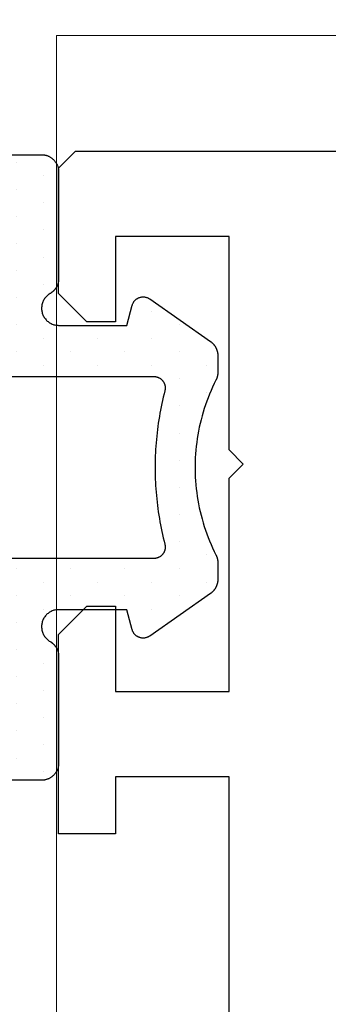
# Model space of a CAD drawing. Extents: x 4615668 to 9294084, y 5325188 to 10688993.
# Tile 101 of 256: x 4635736.965 to 4635737.508, y 5331665.268 to 5331666.999. Entities that reach past the tile are written whole.
import ezdxf
from ezdxf import colors
from ezdxf.entities.mleader import LeaderData, LeaderLine
from ezdxf.math import Vec2, Vec3

# ---------------------------------------------------------------- set-up
doc = ezdxf.new("R2010")
doc.units = 0
doc.header["$MEASUREMENT"] = 0
doc.layers.add('A_wymiary', color=152, linetype='Continuous', lineweight=5)
doc.layers.add('Wymiat 100', color=251, linetype='Continuous', lineweight=5)
for name, color, linetype in [('CrossSectionsGums', 7, 'Continuous'), ('CrossSectionsProfils', 7, 'Continuous'), ('OPIS', 7, 'Continuous'), ('STOLARKA', 4, 'Continuous')]:
    doc.layers.add(name, color=color, linetype=linetype)
doc.styles.get("Standard").update_dxf_attribs({"font": 'txt.shx'})

# ---------------------------------------------------------------- blocks, each defined once
blk = doc.blocks.new('K43_2153_X', base_point=(858.06159, 1427.40338))
at = {"layer": 'CrossSectionsProfils', "flags": 128}
blk.add_lwpolyline([(856.05942, 1420.90338), (856.05942, 1413.40349), (854.05942, 1413.40349), (854.05942, 1414.40349), (853.05942, 1414.40349), (853.05942, 1410.90326), (853.55942, 1410.40326), (854.05942, 1410.40326), (854.05942, 1411.90349), (856.05942, 1411.90349), (856.05942, 1408.15349), (856.30942, 1407.90349), (856.05942, 1407.65349), (856.05942, 1403.90349), (854.05942, 1403.90349), (854.05942, 1405.40326), (853.55942, 1405.40326), (853.05942, 1404.90326), (853.05942, 1402.70317), (853.35942, 1402.40317), (942.05942, 1402.40317)], dxfattribs=at)
blk = doc.blocks.new('Hatch19038', base_point=(6840.81, 665.518))
at = {"layer": 'CrossSectionsGums', "color": 8}
for p, q in [((6270.288, 677.449), (6270.288, 677.449)), ((6270.764, 677.449), (6270.764, 677.449)), ((6273.145, 677.449), (6273.145, 677.449)), ((6275.05, 677.449), (6275.05, 677.449)), ((6277.431, 677.449), (6277.431, 677.449)), ((6279.812, 677.449), (6279.812, 677.449)), ((6282.194, 677.449), (6282.194, 677.449)), ((6270.526, 676.973), (6270.526, 676.973)), ((6271.002, 676.973), (6271.002, 676.973)), ((6271.479, 676.973), (6271.479, 676.973)), ((6272.907, 676.973), (6272.907, 676.973)), ((6273.384, 676.973), (6273.384, 676.973)), ((6274.812, 676.973), (6274.812, 676.973)), ((6275.289, 676.973), (6275.289, 676.973)), ((6275.765, 676.973), (6275.765, 676.973)), ((6277.193, 676.973), (6277.193, 676.973)), ((6277.67, 676.973), (6277.67, 676.973)), ((6279.575, 676.973), (6279.575, 676.973)), ((6280.051, 676.973), (6280.051, 676.973)), ((6281.48, 676.973), (6281.48, 676.973)), ((6281.956, 676.973), (6281.956, 676.973)), ((6282.432, 676.973), (6282.432, 676.973)), ((6270.764, 676.496), (6270.764, 676.496)), ((6271.24, 676.496), (6271.24, 676.496)), ((6271.716, 676.496), (6271.716, 676.496)), ((6272.193, 676.496), (6272.193, 676.496)), ((6272.669, 676.496), (6272.669, 676.496)), ((6273.146, 676.496), (6273.146, 676.496)), ((6273.622, 676.496), (6273.622, 676.496)), ((6274.574, 676.496), (6274.574, 676.496)), ((6275.05, 676.496), (6275.05, 676.496)), ((6275.526, 676.496), (6275.526, 676.496)), ((6276.955, 676.496), (6276.955, 676.496)), ((6277.432, 676.496), (6277.432, 676.496)), ((6277.908, 676.496), (6277.908, 676.496)), ((6279.336, 676.496), (6279.336, 676.496)), ((6279.813, 676.496), (6279.813, 676.496)), ((6280.289, 676.496), (6280.289, 676.496)), ((6280.765, 676.496), (6280.765, 676.496)), ((6281.242, 676.496), (6281.242, 676.496)), ((6281.718, 676.496), (6281.718, 676.496)), ((6271.002, 676.02), (6271.002, 676.02)), ((6271.478, 676.02), (6271.478, 676.02)), ((6271.955, 676.02), (6271.955, 676.02)), ((6272.431, 676.02), (6272.431, 676.02)), ((6272.907, 676.02), (6272.907, 676.02)), ((6273.383, 676.02), (6273.383, 676.02)), ((6273.859, 676.02), (6273.859, 676.02)), ((6274.336, 676.02), (6274.336, 676.02)), ((6274.812, 676.02), (6274.812, 676.02)), ((6275.288, 676.02), (6275.288, 676.02)), ((6275.765, 676.02), (6275.765, 676.02)), ((6276.241, 676.02), (6276.241, 676.02)), ((6276.717, 676.02), (6276.717, 676.02)), ((6277.193, 676.02), (6277.193, 676.02)), ((6277.669, 676.02), (6277.669, 676.02)), ((6278.146, 676.02), (6278.146, 676.02)), ((6278.622, 676.02), (6278.622, 676.02)), ((6279.098, 676.02), (6279.098, 676.02)), ((6279.575, 676.02), (6279.575, 676.02)), ((6280.051, 676.02), (6280.051, 676.02)), ((6280.527, 676.02), (6280.527, 676.02)), ((6281.003, 676.02), (6281.003, 676.02)), ((6281.479, 676.02), (6281.479, 676.02)), ((6271.24, 675.544), (6271.24, 675.544)), ((6271.717, 675.544), (6271.717, 675.544)), ((6272.193, 675.544), (6272.193, 675.544)), ((6272.669, 675.544), (6272.669, 675.544)), ((6273.146, 675.544), (6273.146, 675.544)), ((6273.622, 675.544), (6273.622, 675.544)), ((6274.098, 675.544), (6274.098, 675.544)), ((6274.574, 675.544), (6274.574, 675.544)), ((6275.05, 675.544), (6275.05, 675.544)), ((6275.527, 675.544), (6275.527, 675.544)), ((6276.003, 675.544), (6276.003, 675.544)), ((6276.479, 675.544), (6276.479, 675.544)), ((6276.956, 675.544), (6276.956, 675.544)), ((6277.432, 675.544), (6277.432, 675.544)), ((6277.908, 675.544), (6277.908, 675.544)), ((6278.384, 675.544), (6278.384, 675.544)), ((6278.86, 675.544), (6278.86, 675.544)), ((6279.337, 675.544), (6279.337, 675.544)), ((6279.813, 675.544), (6279.813, 675.544)), ((6280.289, 675.544), (6280.289, 675.544)), ((6280.766, 675.544), (6280.766, 675.544)), ((6281.242, 675.544), (6281.242, 675.544)), ((6281.718, 675.544), (6281.718, 675.544)), ((6271.002, 675.068), (6271.002, 675.068)), ((6271.479, 675.068), (6271.479, 675.068)), ((6271.955, 675.068), (6271.955, 675.068)), ((6272.431, 675.068), (6272.431, 675.068)), ((6272.907, 675.068), (6272.907, 675.068)), ((6273.383, 675.068), (6273.383, 675.068)), ((6273.86, 675.068), (6273.86, 675.068)), ((6274.336, 675.068), (6274.336, 675.068)), ((6274.812, 675.068), (6274.812, 675.068)), ((6275.289, 675.068), (6275.289, 675.068)), ((6275.765, 675.068), (6275.765, 675.068)), ((6276.241, 675.068), (6276.241, 675.068)), ((6276.717, 675.068), (6276.717, 675.068)), ((6277.193, 675.068), (6277.193, 675.068)), ((6277.669, 675.068), (6277.669, 675.068)), ((6278.146, 675.068), (6278.146, 675.068)), ((6278.622, 675.068), (6278.622, 675.068)), ((6279.099, 675.068), (6279.099, 675.068)), ((6279.575, 675.068), (6279.575, 675.068)), ((6280.051, 675.068), (6280.051, 675.068)), ((6280.527, 675.068), (6280.527, 675.068)), ((6281.003, 675.068), (6281.003, 675.068)), ((6281.479, 675.068), (6281.479, 675.068)), ((6271.24, 674.591), (6271.24, 674.591)), ((6271.716, 674.591), (6271.716, 674.591)), ((6272.193, 674.591), (6272.193, 674.591)), ((6272.669, 674.591), (6272.669, 674.591)), ((6273.145, 674.591), (6273.145, 674.591)), ((6273.622, 674.591), (6273.622, 674.591)), ((6274.098, 674.591), (6274.098, 674.591)), ((6274.574, 674.591), (6274.574, 674.591)), ((6275.05, 674.591), (6275.05, 674.591)), ((6275.526, 674.591), (6275.526, 674.591)), ((6276.002, 674.591), (6276.002, 674.591)), ((6276.479, 674.591), (6276.479, 674.591)), ((6276.955, 674.591), (6276.955, 674.591)), ((6277.431, 674.591), (6277.431, 674.591)), ((6277.908, 674.591), (6277.908, 674.591)), ((6278.384, 674.591), (6278.384, 674.591)), ((6278.86, 674.591), (6278.86, 674.591)), ((6279.336, 674.591), (6279.336, 674.591)), ((6279.812, 674.591), (6279.812, 674.591)), ((6280.289, 674.591), (6280.289, 674.591)), ((6280.765, 674.591), (6280.765, 674.591)), ((6281.241, 674.591), (6281.241, 674.591)), ((6281.718, 674.591), (6281.718, 674.591)), ((6271.002, 674.115), (6271.002, 674.115)), ((6271.479, 674.115), (6271.479, 674.115)), ((6271.955, 674.115), (6271.955, 674.115)), ((6272.431, 674.115), (6272.431, 674.115)), ((6272.907, 674.115), (6272.907, 674.115)), ((6273.384, 674.115), (6273.384, 674.115)), ((6273.86, 674.115), (6273.86, 674.115)), ((6274.336, 674.115), (6274.336, 674.115)), ((6274.812, 674.115), (6274.812, 674.115)), ((6275.289, 674.115), (6275.289, 674.115)), ((6275.765, 674.115), (6275.765, 674.115)), ((6276.241, 674.115), (6276.241, 674.115)), ((6276.717, 674.115), (6276.717, 674.115)), ((6277.193, 674.115), (6277.193, 674.115)), ((6277.67, 674.115), (6277.67, 674.115)), ((6278.146, 674.115), (6278.146, 674.115)), ((6278.623, 674.115), (6278.623, 674.115)), ((6279.099, 674.115), (6279.099, 674.115)), ((6279.575, 674.115), (6279.575, 674.115)), ((6280.051, 674.115), (6280.051, 674.115)), ((6280.527, 674.115), (6280.527, 674.115)), ((6281.003, 674.115), (6281.003, 674.115)), ((6281.48, 674.115), (6281.48, 674.115)), ((6271.24, 673.639), (6271.24, 673.639)), ((6271.717, 673.639), (6271.717, 673.639)), ((6272.193, 673.639), (6272.193, 673.639)), ((6272.669, 673.639), (6272.669, 673.639)), ((6273.146, 673.639), (6273.146, 673.639)), ((6273.622, 673.639), (6273.622, 673.639)), ((6274.098, 673.639), (6274.098, 673.639)), ((6274.574, 673.639), (6274.574, 673.639)), ((6275.05, 673.639), (6275.05, 673.639)), ((6275.526, 673.639), (6275.526, 673.639)), ((6276.003, 673.639), (6276.003, 673.639)), ((6276.479, 673.639), (6276.479, 673.639)), ((6276.955, 673.639), (6276.955, 673.639)), ((6277.432, 673.639), (6277.432, 673.639)), ((6277.908, 673.639), (6277.908, 673.639)), ((6278.384, 673.639), (6278.384, 673.639)), ((6278.86, 673.639), (6278.86, 673.639)), ((6279.336, 673.639), (6279.336, 673.639)), ((6279.813, 673.639), (6279.813, 673.639)), ((6280.289, 673.639), (6280.289, 673.639)), ((6280.765, 673.639), (6280.765, 673.639)), ((6281.242, 673.639), (6281.242, 673.639)), ((6281.718, 673.639), (6281.718, 673.639)), ((6271.002, 673.163), (6271.002, 673.163)), ((6271.479, 673.163), (6271.479, 673.163)), ((6271.955, 673.163), (6271.955, 673.163)), ((6272.431, 673.163), (6272.431, 673.163)), ((6272.907, 673.163), (6272.907, 673.163)), ((6273.383, 673.163), (6273.383, 673.163)), ((6273.859, 673.163), (6273.859, 673.163)), ((6274.336, 673.163), (6274.336, 673.163)), ((6274.812, 673.163), (6274.812, 673.163)), ((6278.146, 673.163), (6278.146, 673.163)), ((6278.622, 673.163), (6278.622, 673.163)), ((6279.098, 673.163), (6279.098, 673.163)), ((6279.575, 673.163), (6279.575, 673.163)), ((6280.051, 673.163), (6280.051, 673.163)), ((6280.527, 673.163), (6280.527, 673.163)), ((6281.003, 673.163), (6281.003, 673.163)), ((6281.479, 673.163), (6281.479, 673.163)), ((6271.241, 672.686), (6271.241, 672.686)), ((6271.717, 672.686), (6271.717, 672.686)), ((6272.193, 672.686), (6272.193, 672.686)), ((6272.669, 672.686), (6272.669, 672.686)), ((6273.146, 672.686), (6273.146, 672.686)), ((6273.622, 672.686), (6273.622, 672.686)), ((6274.098, 672.686), (6274.098, 672.686)), ((6274.574, 672.686), (6274.574, 672.686)), ((6278.384, 672.686), (6278.384, 672.686)), ((6278.86, 672.686), (6278.86, 672.686)), ((6279.337, 672.686), (6279.337, 672.686)), ((6279.813, 672.686), (6279.813, 672.686)), ((6280.289, 672.686), (6280.289, 672.686)), ((6280.766, 672.686), (6280.766, 672.686)), ((6281.242, 672.686), (6281.242, 672.686)), ((6281.718, 672.686), (6281.718, 672.686)), ((6271.002, 672.21), (6271.002, 672.21)), ((6271.479, 672.21), (6271.479, 672.21)), ((6271.955, 672.21), (6271.955, 672.21)), ((6272.431, 672.21), (6272.431, 672.21)), ((6272.907, 672.21), (6272.907, 672.21)), ((6273.383, 672.21), (6273.383, 672.21)), ((6273.86, 672.21), (6273.86, 672.21)), ((6274.336, 672.21), (6274.336, 672.21)), ((6278.146, 672.21), (6278.146, 672.21)), ((6278.622, 672.21), (6278.622, 672.21)), ((6279.099, 672.21), (6279.099, 672.21)), ((6279.575, 672.21), (6279.575, 672.21)), ((6280.051, 672.21), (6280.051, 672.21)), ((6280.527, 672.21), (6280.527, 672.21)), ((6281.003, 672.21), (6281.003, 672.21)), ((6281.479, 672.21), (6281.479, 672.21)), ((6271.24, 671.734), (6271.24, 671.734)), ((6271.716, 671.734), (6271.716, 671.734)), ((6272.193, 671.734), (6272.193, 671.734)), ((6272.669, 671.734), (6272.669, 671.734)), ((6273.145, 671.734), (6273.145, 671.734)), ((6273.622, 671.734), (6273.622, 671.734)), ((6274.098, 671.734), (6274.098, 671.734)), ((6274.574, 671.734), (6274.574, 671.734)), ((6278.384, 671.734), (6278.384, 671.734)), ((6278.86, 671.734), (6278.86, 671.734)), ((6279.336, 671.734), (6279.336, 671.734)), ((6279.812, 671.734), (6279.812, 671.734)), ((6280.289, 671.734), (6280.289, 671.734)), ((6280.765, 671.734), (6280.765, 671.734)), ((6281.241, 671.734), (6281.241, 671.734)), ((6281.718, 671.734), (6281.718, 671.734)), ((6271.002, 671.258), (6271.002, 671.258)), ((6271.479, 671.258), (6271.479, 671.258)), ((6271.955, 671.258), (6271.955, 671.258)), ((6272.431, 671.258), (6272.431, 671.258)), ((6272.907, 671.258), (6272.907, 671.258)), ((6273.384, 671.258), (6273.384, 671.258)), ((6273.86, 671.258), (6273.86, 671.258)), ((6274.336, 671.258), (6274.336, 671.258)), ((6278.146, 671.258), (6278.146, 671.258)), ((6278.623, 671.258), (6278.623, 671.258)), ((6279.099, 671.258), (6279.099, 671.258)), ((6279.575, 671.258), (6279.575, 671.258)), ((6280.051, 671.258), (6280.051, 671.258)), ((6280.527, 671.258), (6280.527, 671.258)), ((6281.003, 671.258), (6281.003, 671.258)), ((6281.48, 671.258), (6281.48, 671.258)), ((6271.24, 670.781), (6271.24, 670.781)), ((6271.717, 670.781), (6271.717, 670.781)), ((6272.193, 670.781), (6272.193, 670.781)), ((6272.669, 670.781), (6272.669, 670.781)), ((6273.146, 670.781), (6273.146, 670.781)), ((6274.098, 670.781), (6274.098, 670.781)), ((6274.574, 670.781), (6274.574, 670.781)), ((6278.384, 670.781), (6278.384, 670.781)), ((6278.86, 670.781), (6278.86, 670.781)), ((6279.336, 670.781), (6279.336, 670.781)), ((6279.813, 670.781), (6279.813, 670.781)), ((6280.289, 670.781), (6280.289, 670.781)), ((6280.765, 670.781), (6280.765, 670.781)), ((6281.242, 670.781), (6281.242, 670.781)), ((6281.718, 670.781), (6281.718, 670.781)), ((6274.336, 670.305), (6274.336, 670.305)), ((6278.146, 670.305), (6278.146, 670.305)), ((6278.622, 670.305), (6278.622, 670.305)), ((6274.098, 669.829), (6274.098, 669.829)), ((6274.574, 669.829), (6274.574, 669.829)), ((6278.384, 669.829), (6278.384, 669.829)), ((6278.86, 669.829), (6278.86, 669.829)), ((6274.336, 669.353), (6274.336, 669.353)), ((6278.146, 669.353), (6278.146, 669.353)), ((6278.622, 669.353), (6278.622, 669.353)), ((6273.622, 668.876), (6273.622, 668.876)), ((6274.098, 668.876), (6274.098, 668.876)), ((6274.574, 668.876), (6274.574, 668.876)), ((6278.384, 668.876), (6278.384, 668.876)), ((6278.86, 668.876), (6278.86, 668.876)), ((6273.859, 668.4), (6273.859, 668.4)), ((6274.335, 668.4), (6274.335, 668.4)), ((6274.812, 668.4), (6274.812, 668.4)), ((6275.288, 668.4), (6275.288, 668.4)), ((6275.765, 668.4), (6275.765, 668.4)), ((6276.241, 668.4), (6276.241, 668.4)), ((6276.717, 668.4), (6276.717, 668.4)), ((6277.193, 668.4), (6277.193, 668.4)), ((6277.669, 668.4), (6277.669, 668.4)), ((6278.146, 668.4), (6278.146, 668.4)), ((6278.622, 668.4), (6278.622, 668.4)), ((6274.574, 667.924), (6274.574, 667.924)), ((6275.05, 667.924), (6275.05, 667.924)), ((6277.908, 667.924), (6277.908, 667.924)), ((6278.384, 667.924), (6278.384, 667.924))]:
    blk.add_line(p, q, dxfattribs=at)
blk = doc.blocks.new('120483', base_point=(6270.809, 670.518))
at = {"layer": 'CrossSectionsGums', "color": 1, "flags": 128}
for points in [[(6274.401, 667.718), (6274.696, 667.718), (6274.699, 667.718), (6274.703, 667.718), (6274.706, 667.718), (6274.708, 667.718), (6274.711, 667.718), (6274.714, 667.718), (6274.717, 667.719), (6274.72, 667.719), (6274.723, 667.719), (6274.727, 667.719), (6274.729, 667.72), (6274.732, 667.72), (6274.735, 667.72), (6274.738, 667.721), (6274.741, 667.721), (6274.744, 667.722), (6274.747, 667.722), (6274.75, 667.723), (6274.753, 667.723), (6274.756, 667.724), (6274.759, 667.724), (6274.762, 667.725), (6274.765, 667.726), (6274.768, 667.726), (6274.771, 667.727), (6274.773, 667.728), (6274.776, 667.729), (6274.779, 667.729), (6274.782, 667.73), (6274.785, 667.731), (6274.788, 667.732), (6274.791, 667.733), (6274.793, 667.734), (6274.796, 667.735), (6274.799, 667.736), (6274.802, 667.737), (6274.805, 667.738), (6274.808, 667.739), (6274.811, 667.74), (6274.813, 667.741), (6274.816, 667.743), (6274.819, 667.744), (6274.821, 667.745), (6274.824, 667.746), (6274.827, 667.748), (6274.83, 667.749), (6274.832, 667.75), (6274.832, 667.75), (6274.893, 667.78), (6274.955, 667.809), (6275.017, 667.837), (6275.079, 667.863), (6275.142, 667.888), (6275.206, 667.912), (6275.27, 667.935), (6275.334, 667.956), (6275.399, 667.976), (6275.464, 667.995), (6275.53, 668.012), (6275.596, 668.029), (6275.662, 668.043), (6275.729, 668.057), (6275.795, 668.069), (6275.862, 668.08), (6275.93, 668.089), (6275.997, 668.097), (6276.064, 668.104), (6276.132, 668.109), (6276.2, 668.114), (6276.268, 668.116), (6276.336, 668.118), (6276.404, 668.118), (6276.472, 668.116), (6276.54, 668.114), (6276.607, 668.109), (6276.675, 668.104), (6276.743, 668.097), (6276.81, 668.089), (6276.877, 668.08), (6276.944, 668.069), (6277.011, 668.057), (6277.078, 668.043), (6277.144, 668.029), (6277.209, 668.012), (6277.275, 667.995), (6277.341, 667.976), (6277.405, 667.956), (6277.47, 667.935), (6277.534, 667.912), (6277.598, 667.888), (6277.661, 667.863), (6277.723, 667.837), (6277.785, 667.809), (6277.847, 667.78), (6277.907, 667.75), (6277.907, 667.75), (6277.91, 667.749), (6277.913, 667.748), (6277.916, 667.746), (6277.918, 667.745), (6277.921, 667.744), (6277.924, 667.743), (6277.926, 667.741), (6277.929, 667.74), (6277.932, 667.739), (6277.935, 667.738), (6277.938, 667.737), (6277.94, 667.736), (6277.943, 667.735), (6277.946, 667.734), (6277.949, 667.733), (6277.952, 667.732), (6277.955, 667.731), (6277.958, 667.73), (6277.96, 667.729), (6277.963, 667.729), (6277.966, 667.728), (6277.969, 667.727), (6277.972, 667.726), (6277.975, 667.726), (6277.978, 667.725), (6277.98, 667.724), (6277.983, 667.724), (6277.986, 667.723), (6277.989, 667.723), (6277.992, 667.722), (6277.996, 667.722), (6277.999, 667.721), (6278.001, 667.721), (6278.004, 667.72), (6278.007, 667.72), (6278.01, 667.72), (6278.013, 667.719), (6278.016, 667.719), (6278.019, 667.719), (6278.022, 667.719), (6278.025, 667.718), (6278.028, 667.718), (6278.031, 667.718), (6278.034, 667.718), (6278.037, 667.718), (6278.04, 667.718), (6278.043, 667.718), (6278.043, 667.718), (6278.339, 667.718), (6278.345, 667.718), (6278.351, 667.718), (6278.357, 667.718), (6278.363, 667.719), (6278.369, 667.719), (6278.375, 667.72), (6278.381, 667.721), (6278.388, 667.722), (6278.394, 667.723), (6278.399, 667.724), (6278.406, 667.725), (6278.412, 667.727), (6278.417, 667.728), (6278.423, 667.73), (6278.429, 667.732), (6278.435, 667.734), (6278.441, 667.736), (6278.446, 667.738), (6278.452, 667.74), (6278.458, 667.742), (6278.463, 667.745), (6278.469, 667.748), (6278.475, 667.75), (6278.48, 667.753), (6278.485, 667.756), (6278.491, 667.759), (6278.496, 667.762), (6278.501, 667.766), (6278.506, 667.769), (6278.511, 667.772), (6278.516, 667.776), (6278.521, 667.78), (6278.526, 667.783), (6278.531, 667.787), (6278.535, 667.791), (6278.54, 667.795), (6278.544, 667.799), (6278.549, 667.804), (6278.553, 667.808), (6278.558, 667.812), (6278.562, 667.817), (6278.565, 667.822), (6278.57, 667.826), (6278.573, 667.831), (6278.577, 667.836), (6278.581, 667.841), (6278.584, 667.846), (6278.584, 667.846), (6279.333, 668.916), (6279.338, 668.922), (6279.342, 668.929), (6279.346, 668.937), (6279.35, 668.944), (6279.354, 668.951), (6279.356, 668.959), (6279.359, 668.966), (6279.362, 668.974), (6279.364, 668.982), (6279.366, 668.99), (6279.367, 668.998), (6279.368, 669.006), (6279.369, 669.014), (6279.37, 669.023), (6279.37, 669.031), (6279.37, 669.039), (6279.369, 669.047), (6279.368, 669.055), (6279.367, 669.063), (6279.366, 669.071), (6279.364, 669.079), (6279.361, 669.087), (6279.359, 669.095), (6279.356, 669.103), (6279.353, 669.11), (6279.35, 669.118), (6279.346, 669.125), (6279.342, 669.132), (6279.338, 669.139), (6279.333, 669.146), (6279.328, 669.152), (6279.323, 669.159), (6279.318, 669.165), (6279.312, 669.171), (6279.306, 669.176), (6279.3, 669.182), (6279.294, 669.187), (6279.288, 669.192), (6279.281, 669.197), (6279.274, 669.201), (6279.267, 669.205), (6279.26, 669.209), (6279.252, 669.213), (6279.245, 669.216), (6279.237, 669.219), (6279.229, 669.221), (6279.222, 669.224), (6279.222, 669.224), (6278.87, 669.318), (6278.87, 670.518), (6278.87, 670.534), (6278.872, 670.551), (6278.874, 670.568), (6278.877, 670.584), (6278.881, 670.6), (6278.886, 670.616), (6278.892, 670.632), (6278.899, 670.647), (6278.907, 670.662), (6278.915, 670.676), (6278.924, 670.69), (6278.935, 670.704), (6278.945, 670.717), (6278.957, 670.729), (6278.969, 670.74), (6278.981, 670.751), (6278.995, 670.761), (6279.008, 670.771), (6279.022, 670.779), (6279.038, 670.787), (6279.053, 670.794), (6279.068, 670.8), (6279.084, 670.805), (6279.1, 670.81), (6279.117, 670.813), (6279.133, 670.816), (6279.15, 670.817), (6279.167, 670.818), (6279.183, 670.818), (6279.2, 670.816), (6279.216, 670.814), (6279.233, 670.811), (6279.249, 670.807), (6279.265, 670.802), (6279.281, 670.797), (6279.296, 670.79), (6279.311, 670.782), (6279.326, 670.774), (6279.339, 670.765), (6279.353, 670.755), (6279.366, 670.745), (6279.378, 670.733), (6279.39, 670.721), (6279.401, 670.709), (6279.411, 670.696), (6279.421, 670.682), (6279.43, 670.668), (6279.43, 670.668), (6279.433, 670.662), (6279.437, 670.656), (6279.44, 670.651), (6279.444, 670.645), (6279.448, 670.64), (6279.452, 670.635), (6279.456, 670.629), (6279.46, 670.624), (6279.465, 670.619), (6279.469, 670.614), (6279.474, 670.609), (6279.479, 670.604), (6279.483, 670.6), (6279.488, 670.595), (6279.493, 670.591), (6279.498, 670.587), (6279.503, 670.582), (6279.509, 670.578), (6279.514, 670.574), (6279.52, 670.57), (6279.525, 670.567), (6279.531, 670.563), (6279.537, 670.56), (6279.542, 670.556), (6279.548, 670.553), (6279.554, 670.55), (6279.56, 670.547), (6279.566, 670.544), (6279.572, 670.542), (6279.579, 670.539), (6279.584, 670.537), (6279.591, 670.534), (6279.597, 670.532), (6279.604, 670.53), (6279.61, 670.528), (6279.617, 670.527), (6279.623, 670.525), (6279.63, 670.524), (6279.636, 670.523), (6279.643, 670.521), (6279.649, 670.52), (6279.656, 670.52), (6279.663, 670.519), (6279.669, 670.518), (6279.676, 670.518), (6279.683, 670.518), (6279.689, 670.518), (6279.689, 670.518), (6281.57, 670.518), (6281.58, 670.518), (6281.59, 670.518), (6281.6, 670.519), (6281.61, 670.52), (6281.62, 670.522), (6281.629, 670.524), (6281.639, 670.526), (6281.649, 670.528), (6281.659, 670.531), (6281.668, 670.534), (6281.678, 670.538), (6281.687, 670.542), (6281.696, 670.546), (6281.705, 670.55), (6281.714, 670.555), (6281.723, 670.56), (6281.731, 670.565), (6281.74, 670.57), (6281.748, 670.576), (6281.756, 670.582), (6281.764, 670.589), (6281.771, 670.595), (6281.778, 670.602), (6281.786, 670.609), (6281.792, 670.617), (6281.799, 670.624), (6281.805, 670.632), (6281.812, 670.64), (6281.817, 670.648), (6281.823, 670.656), (6281.828, 670.665), (6281.833, 670.674), (6281.837, 670.682), (6281.842, 670.692), (6281.846, 670.701), (6281.85, 670.71), (6281.853, 670.719), (6281.856, 670.729), (6281.859, 670.739), (6281.862, 670.748), (6281.864, 670.758), (6281.866, 670.768), (6281.867, 670.778), (6281.868, 670.788), (6281.869, 670.798), (6281.87, 670.808), (6281.87, 670.818), (6281.87, 670.818), (6281.87, 675.913)], [(6270.87, 675.913), (6270.87, 670.818), (6270.87, 670.808), (6270.871, 670.798), (6270.871, 670.788), (6270.873, 670.778), (6270.874, 670.768), (6270.876, 670.758), (6270.878, 670.748), (6270.88, 670.739), (6270.883, 670.729), (6270.886, 670.719), (6270.89, 670.71), (6270.894, 670.701), (6270.897, 670.692), (6270.902, 670.682), (6270.907, 670.674), (6270.912, 670.665), (6270.917, 670.656), (6270.922, 670.648), (6270.928, 670.64), (6270.935, 670.632), (6270.941, 670.624), (6270.947, 670.617), (6270.954, 670.609), (6270.961, 670.602), (6270.969, 670.595), (6270.976, 670.589), (6270.984, 670.582), (6270.992, 670.576), (6271, 670.57), (6271.008, 670.565), (6271.017, 670.56), (6271.025, 670.555), (6271.035, 670.55), (6271.043, 670.546), (6271.053, 670.542), (6271.062, 670.538), (6271.071, 670.534), (6271.081, 670.531), (6271.09, 670.528), (6271.1, 670.526), (6271.11, 670.524), (6271.12, 670.522), (6271.13, 670.52), (6271.14, 670.519), (6271.15, 670.518), (6271.16, 670.518), (6271.17, 670.518), (6271.17, 670.518), (6273.05, 670.518), (6273.057, 670.518), (6273.063, 670.518), (6273.07, 670.518), (6273.077, 670.519), (6273.083, 670.52), (6273.09, 670.52), (6273.097, 670.521), (6273.104, 670.523), (6273.11, 670.524), (6273.117, 670.525), (6273.123, 670.527), (6273.129, 670.528), (6273.136, 670.53), (6273.142, 670.532), (6273.148, 670.534), (6273.155, 670.537), (6273.161, 670.539), (6273.167, 670.542), (6273.173, 670.544), (6273.18, 670.547), (6273.186, 670.55), (6273.191, 670.553), (6273.197, 670.556), (6273.203, 670.56), (6273.209, 670.563), (6273.214, 670.567), (6273.22, 670.57), (6273.226, 670.574), (6273.231, 670.578), (6273.236, 670.582), (6273.241, 670.587), (6273.247, 670.591), (6273.251, 670.595), (6273.256, 670.6), (6273.261, 670.604), (6273.266, 670.609), (6273.271, 670.614), (6273.275, 670.619), (6273.279, 670.624), (6273.284, 670.629), (6273.288, 670.635), (6273.292, 670.64), (6273.295, 670.645), (6273.299, 670.651), (6273.303, 670.656), (6273.307, 670.662), (6273.31, 670.668), (6273.31, 670.668), (6273.319, 670.682), (6273.328, 670.696), (6273.338, 670.709), (6273.35, 670.721), (6273.361, 670.733), (6273.374, 670.745), (6273.387, 670.755), (6273.4, 670.765), (6273.414, 670.774), (6273.429, 670.782), (6273.443, 670.79), (6273.459, 670.797), (6273.475, 670.802), (6273.491, 670.807), (6273.507, 670.811), (6273.523, 670.814), (6273.54, 670.816), (6273.557, 670.818), (6273.573, 670.818), (6273.59, 670.817), (6273.606, 670.816), (6273.623, 670.813), (6273.639, 670.81), (6273.655, 670.805), (6273.671, 670.8), (6273.687, 670.794), (6273.702, 670.787), (6273.717, 670.779), (6273.731, 670.771), (6273.745, 670.761), (6273.758, 670.751), (6273.771, 670.74), (6273.783, 670.729), (6273.794, 670.717), (6273.805, 670.704), (6273.815, 670.69), (6273.824, 670.676), (6273.833, 670.662), (6273.84, 670.647), (6273.847, 670.632), (6273.853, 670.616), (6273.858, 670.6), (6273.862, 670.584), (6273.866, 670.568), (6273.868, 670.551), (6273.869, 670.534), (6273.87, 670.518), (6273.87, 670.518), (6273.87, 669.318), (6273.518, 669.224), (6273.51, 669.221), (6273.502, 669.219), (6273.495, 669.216), (6273.487, 669.213), (6273.48, 669.209), (6273.473, 669.205), (6273.466, 669.201), (6273.459, 669.197), (6273.452, 669.192), (6273.445, 669.187), (6273.439, 669.182), (6273.433, 669.176), (6273.427, 669.171), (6273.422, 669.165), (6273.417, 669.159), (6273.411, 669.152), (6273.406, 669.146), (6273.402, 669.139), (6273.397, 669.132), (6273.394, 669.125), (6273.39, 669.118), (6273.386, 669.11), (6273.383, 669.103), (6273.38, 669.095), (6273.378, 669.087), (6273.376, 669.079), (6273.374, 669.071), (6273.373, 669.063), (6273.371, 669.055), (6273.371, 669.047), (6273.37, 669.039), (6273.37, 669.031), (6273.37, 669.023), (6273.371, 669.014), (6273.371, 669.006), (6273.373, 668.998), (6273.374, 668.99), (6273.375, 668.982), (6273.378, 668.974), (6273.38, 668.966), (6273.383, 668.959), (6273.386, 668.951), (6273.39, 668.944), (6273.393, 668.937), (6273.397, 668.929), (6273.401, 668.922), (6273.406, 668.916), (6273.406, 668.916), (6274.155, 667.846), (6274.159, 667.841), (6274.162, 667.836), (6274.166, 667.831), (6274.17, 667.826), (6274.174, 667.822), (6274.178, 667.817), (6274.182, 667.812), (6274.187, 667.808), (6274.191, 667.804), (6274.195, 667.799), (6274.2, 667.795), (6274.204, 667.791), (6274.209, 667.787), (6274.214, 667.783), (6274.218, 667.78), (6274.223, 667.776), (6274.229, 667.772), (6274.233, 667.769), (6274.238, 667.766), (6274.244, 667.762), (6274.249, 667.759), (6274.254, 667.756), (6274.26, 667.753), (6274.265, 667.75), (6274.271, 667.748), (6274.276, 667.745), (6274.282, 667.742), (6274.287, 667.74), (6274.293, 667.738), (6274.299, 667.736), (6274.305, 667.734), (6274.311, 667.732), (6274.316, 667.73), (6274.322, 667.728), (6274.328, 667.727), (6274.334, 667.725), (6274.34, 667.724), (6274.346, 667.723), (6274.352, 667.722), (6274.358, 667.721), (6274.364, 667.72), (6274.37, 667.719), (6274.376, 667.719), (6274.382, 667.718), (6274.389, 667.718), (6274.395, 667.718), (6274.401, 667.718), (6274.401, 667.718)], [(6274.77, 668.843), (6274.77, 668.835), (6274.771, 668.828), (6274.771, 668.82), (6274.772, 668.812), (6274.773, 668.805), (6274.775, 668.797), (6274.777, 668.789), (6274.779, 668.782), (6274.782, 668.775), (6274.785, 668.768), (6274.788, 668.76), (6274.791, 668.753), (6274.795, 668.747), (6274.798, 668.74), (6274.803, 668.733), (6274.807, 668.727), (6274.812, 668.721), (6274.816, 668.715), (6274.822, 668.709), (6274.827, 668.703), (6274.833, 668.698), (6274.838, 668.692), (6274.844, 668.687), (6274.851, 668.683), (6274.857, 668.678), (6274.863, 668.674), (6274.87, 668.67), (6274.876, 668.666), (6274.884, 668.663), (6274.891, 668.659), (6274.898, 668.657), (6274.905, 668.654), (6274.913, 668.652), (6274.92, 668.649), (6274.928, 668.648), (6274.935, 668.646), (6274.943, 668.645), (6274.951, 668.644), (6274.958, 668.643), (6274.966, 668.643), (6274.974, 668.643), (6274.981, 668.643), (6274.989, 668.644), (6274.997, 668.645), (6275.004, 668.646), (6275.012, 668.648), (6275.02, 668.649), (6275.02, 668.649), (6275.076, 668.664), (6275.132, 668.677), (6275.189, 668.69), (6275.246, 668.703), (6275.303, 668.714), (6275.36, 668.726), (6275.417, 668.736), (6275.474, 668.746), (6275.531, 668.755), (6275.589, 668.764), (6275.646, 668.772), (6275.704, 668.78), (6275.761, 668.787), (6275.819, 668.793), (6275.877, 668.798), (6275.935, 668.803), (6275.993, 668.808), (6276.051, 668.812), (6276.108, 668.815), (6276.167, 668.817), (6276.225, 668.819), (6276.283, 668.82), (6276.341, 668.821), (6276.399, 668.821), (6276.457, 668.82), (6276.515, 668.819), (6276.573, 668.817), (6276.631, 668.815), (6276.689, 668.812), (6276.747, 668.808), (6276.805, 668.803), (6276.863, 668.798), (6276.92, 668.793), (6276.978, 668.787), (6277.036, 668.78), (6277.093, 668.772), (6277.151, 668.764), (6277.208, 668.755), (6277.266, 668.746), (6277.323, 668.736), (6277.38, 668.726), (6277.437, 668.714), (6277.494, 668.703), (6277.55, 668.69), (6277.607, 668.677), (6277.664, 668.664), (6277.72, 668.649), (6277.72, 668.649), (6277.728, 668.648), (6277.735, 668.646), (6277.743, 668.645), (6277.75, 668.644), (6277.758, 668.643), (6277.766, 668.643), (6277.773, 668.643), (6277.781, 668.643), (6277.789, 668.644), (6277.797, 668.645), (6277.804, 668.646), (6277.812, 668.648), (6277.82, 668.649), (6277.827, 668.652), (6277.834, 668.654), (6277.842, 668.657), (6277.849, 668.659), (6277.856, 668.663), (6277.863, 668.666), (6277.87, 668.67), (6277.876, 668.674), (6277.883, 668.678), (6277.889, 668.683), (6277.896, 668.687), (6277.901, 668.692), (6277.907, 668.698), (6277.913, 668.703), (6277.918, 668.709), (6277.923, 668.715), (6277.928, 668.721), (6277.933, 668.727), (6277.937, 668.733), (6277.941, 668.74), (6277.945, 668.747), (6277.949, 668.753), (6277.952, 668.76), (6277.955, 668.768), (6277.958, 668.775), (6277.96, 668.782), (6277.962, 668.789), (6277.964, 668.797), (6277.966, 668.805), (6277.967, 668.812), (6277.968, 668.82), (6277.969, 668.828), (6277.97, 668.835), (6277.97, 668.843), (6277.97, 668.843), (6277.97, 672.718)], [(6274.77, 672.718), (6274.77, 668.843)]]:
    blk.add_lwpolyline(points, dxfattribs=at)
at = {"layer": 'CrossSectionsGums'}
blk.add_blockref('Hatch19038', (6840.81, 665.518), dxfattribs=at)
blk = doc.blocks.new('G$CA57B7548')
at = {"layer": 'CrossSectionsGums', "xscale": -0.1, "yscale": 0.1, "zscale": 0.1, "rotation": 89.99999999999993}
blk.add_blockref('120483', (8, 50.9895), dxfattribs=at)
at = {"layer": 'CrossSectionsProfils', "xscale": -0.1, "yscale": 0.1, "zscale": 0.1, "rotation": 180}
blk.add_blockref('K43_2153_X', (8.5, 48.4895), dxfattribs=at)

msp = doc.modelspace()

# ---------------------------------------------------------------- linework, layer by layer
at = {"layer": 'STOLARKA', "color": 5, "lineweight": 0}
msp.add_lwpolyline([(4635737.03, 5331666.9711), (4635737.03, 5331660.9711), (4635751.03, 5331660.9711), (4635751.03, 5331666.9711)], close=True, dxfattribs=at)

# ---------------------------------------------------------------- block references
at = {"layer": 'Wymiat 100', "color": 5, "lineweight": 0, "ltscale": 40}
msp.add_blockref('G$CA57B7548', (4635729.0339, 5331615.7782), dxfattribs=at)

# ---------------------------------------------------------------- leaders
at = {"layer": 'A_wymiary', "ltscale": 40}
ml = msp.add_multileader_mtext('Standard', dxfattribs=at)
ml.set_content('{\\C146;\\c9000464;kątownik alu. 25x25\\P RAL kolor fasady}', color=4)
ml.set_leader_properties()
ml.build(insert=Vec2(0, 0))
ml.multileader.update_dxf_attribs({"text_right_attachment_type": 6, "dogleg_length": 0.036, "arrow_head_size": 0.018})
ctx = ml.context
ctx.base_point, ctx.char_height, ctx.arrow_head_size, ctx.landing_gap_size, ctx.plane_origin = Vec3(4635757.8222, 5331693.2776), 10, 0.018, 0.009, Vec3(4635861.8335, 5331692.3168)
ctx.right_attachment, ctx.text_align_type = 6, 2
notes = []
notes.append((ctx, [(0, (1, 1, 0), (4635757.7862, 5331693.2776), (1, 0), 0.036, [(0, [(4635745.9788, 5331661.3348)], 0, [])])]))
ctx.mtext.insert, ctx.mtext.width, ctx.mtext.defined_height, ctx.mtext.alignment, ctx.mtext.flow_direction = Vec3(4635926.1646, 5331699.9443), 1666.432067, 407.4804, 3, 5
at = {"layer": 'OPIS', "lineweight": 5, "ltscale": 0.7}
ml = msp.add_multileader_mtext('Standard', dxfattribs=at)
ml.set_content('obróbka alu surowa', color=4)
ml.set_leader_properties()
ml.build(insert=Vec2(0, 0))
ml.multileader.update_dxf_attribs({"text_left_attachment_type": 6, "text_right_attachment_type": 6, "dogleg_length": 1, "arrow_head_size": 1.5})
ctx = ml.context
ctx.base_point, ctx.char_height, ctx.arrow_head_size, ctx.landing_gap_size, ctx.plane_origin = Vec3(4635760.0802, 5331685.8115), 2, 1.5, 0.144, Vec3(4635573.5848, 5331642.0181)
ctx.left_attachment, ctx.right_attachment, ctx.text_align_type = 6, 6, 2
notes.append((ctx, [(0, (1, 1, 0), (4635759.0802, 5331685.8115), (1, 0), 1, [(0, [(4635749.6366, 5331658.7772)], 0, [])])]))
ctx.mtext.insert, ctx.mtext.width, ctx.mtext.defined_height, ctx.mtext.alignment, ctx.mtext.flow_direction = Vec3(4635794.5575, 5331688.2115), 1666.432067, 407.4804, 3, 5
ml = msp.add_multileader_mtext('Standard', dxfattribs=at)
ml.set_content('kotwa FBN M12/30', color=4)
ml.set_leader_properties()
ml.build(insert=Vec2(0, 0))
ml.multileader.update_dxf_attribs({"text_left_attachment_type": 6, "text_right_attachment_type": 6, "dogleg_length": 1, "arrow_head_size": 1.5})
ctx = ml.context
ctx.base_point, ctx.char_height, ctx.arrow_head_size, ctx.landing_gap_size, ctx.plane_origin = Vec3(4635770.7017, 5331668.252), 2, 1.5, 0.144, Vec3(4635578.915, 5331642.4089)
ctx.left_attachment, ctx.right_attachment, ctx.text_align_type = 6, 6, 2
notes.append((ctx, [(0, (1, 1, 0), (4635769.7017, 5331668.252), (1, 0), 1, [(0, [(4635748.3478, 5331636.2772)], 0, [])])]))
ctx.mtext.insert, ctx.mtext.width, ctx.mtext.defined_height, ctx.mtext.alignment, ctx.mtext.flow_direction = Vec3(4635801.179, 5331670.652), 1666.432067, 407.4804, 3, 5
for ctx, leaders in notes:
    for number, flags, end, landing, length, lines in leaders:
        leader = LeaderData()
        leader.index, (leader.has_last_leader_line, leader.has_dogleg_vector, leader.attachment_direction) = number, flags
        leader.last_leader_point, leader.dogleg_vector, leader.dogleg_length = Vec3(end), Vec3(landing), length
        for number, points, colour, breaks in lines:
            line = LeaderLine()
            line.index, line.vertices, line.color, line.breaks = number, Vec3.list(points), colors.encode_raw_color(colour), breaks
            leader.lines.append(line)
        ctx.leaders.append(leader)

doc.saveas('drawing.dxf')
